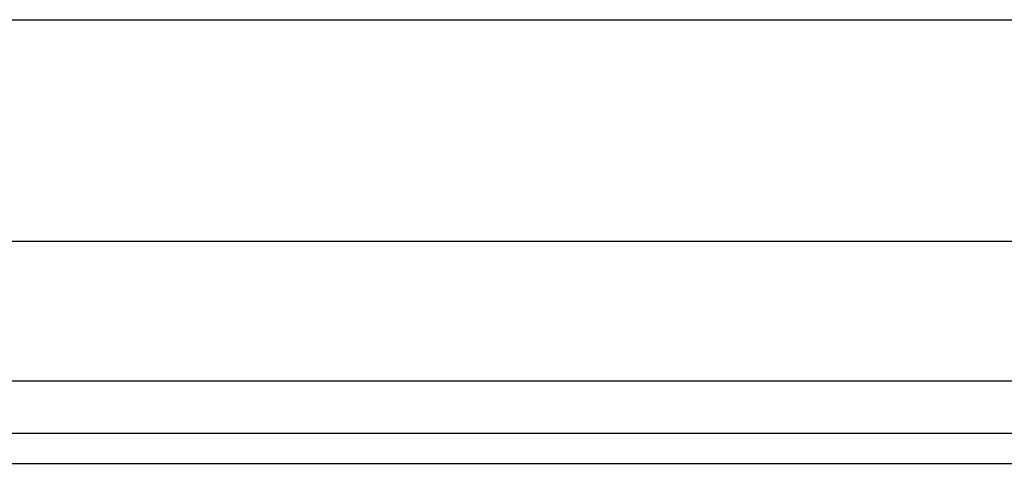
# Model space of a CAD drawing. Header units: inches. Extents: x 4 to 120, y 7 to 65.
# Tile 25 of 149: x 12.431 to 14.177, y 18.77 to 19.558. Entities that reach past the tile are written whole.
import ezdxf

# ---------------------------------------------------------------- set-up
doc = ezdxf.new("R2010")
doc.units = ezdxf.units.IN
doc.header["$MEASUREMENT"] = 0
doc.layers.add('Visible Edges(ANSI)', color=7, linetype='Continuous', lineweight=25)
doc.layers.add('Visible Tangent Edges(ANSI)', color=7, linetype='Continuous', lineweight=25)

msp = doc.modelspace()

# ---------------------------------------------------------------- linework, layer by layer
at = {"layer": 'Visible Edges(ANSI)'}
for p, q in [((4.7708, 19.5578), (26.9149, 19.5578)), ((26.9149, 19.1641), (4.7708, 19.1641)), ((27.666, 18.8234), (4.04, 18.8234)), ((4.04, 18.7704), (27.666, 18.7704))]:
    msp.add_line(p, q, dxfattribs=at)
at = {"layer": 'Visible Tangent Edges(ANSI)'}
msp.add_line((27.666, 18.9164), (4.04, 18.9164), dxfattribs=at)

doc.saveas('drawing.dxf')
